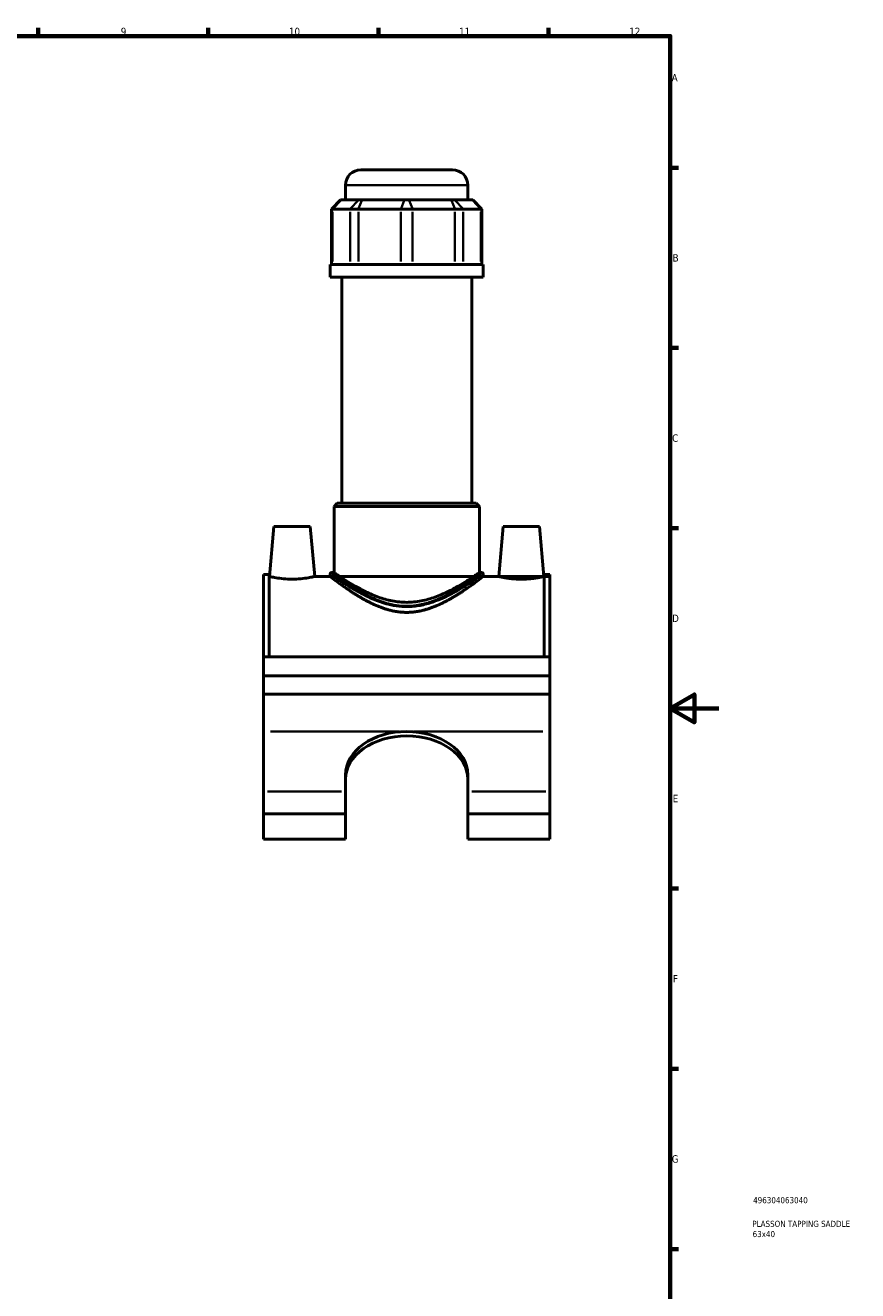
# Model space of a CAD drawing. Header units: millimetres. Extents: x 0 to 898, y -421 to 987.
# Tile 5 of 6: x 555 to 898, y 57 to 578. Entities that reach past the tile are written whole.
import ezdxf

# ---------------------------------------------------------------- set-up
doc = ezdxf.new("R2010")
doc.units = ezdxf.units.MM
for name, color, linetype, lineweight in [('Border (ANSI)', 7, 'Continuous', 70), ('Title (ISO)', 7, 'Continuous', 50), ('Visible (ANSI)', 7, 'Continuous', 50), ('Visible Narrow (ANSI)', 7, 'Continuous', 35)]:
    doc.layers.add(name, color=color, linetype=linetype, lineweight=lineweight)
doc.styles.add('Note Text (ANSI)', font='tahoma.ttf')
doc.styles.add('Note Text (ISO)', font='tahoma.ttf')

# ---------------------------------------------------------------- blocks, each defined once
blk = doc.blocks.new('Borders Default Border')
at = {"layer": 'Border (ANSI)'}
for p, q in [((560.6666564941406, 574.0000152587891), (560.6666564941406, 577.4480056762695)), ((630.7500076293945, 574.0000152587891), (630.7500076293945, 577.4480056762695)), ((700.8333587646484, 574.0000152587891), (700.8333587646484, 577.4480056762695)), ((770.9166717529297, 574.0000152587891), (770.9166717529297, 577.4480056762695)), ((820.9999847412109, 519.7499847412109), (824.4480133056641, 519.7499847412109)), ((820.9999847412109, 445.4999923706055), (824.4480133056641, 445.4999923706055)), ((820.9999847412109, 371.25), (824.4480133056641, 371.25)), ((820.9999847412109, 222.7499961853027), (824.4480133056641, 222.7499961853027)), ((820.9999847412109, 148.5000038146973), (824.4480133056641, 148.5000038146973)), ((820.9999847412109, 74.25000190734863), (824.4480133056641, 74.25000190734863))]:
    blk.add_line(p, q, dxfattribs=at)
at = {"layer": 'Border (ANSI)', "flags": 128}
for points in [[(20, 20), (20, 574.0000152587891), (820.9999847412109, 574.0000152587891), (820.9999847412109, 20), (20, 20)], [(840.9999847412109, 297.0000076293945), (820.9999847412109, 297.0000076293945), (830.9999847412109, 302.773494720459), (830.9999847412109, 291.2265014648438), (820.9999847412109, 297.0000076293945)]]:
    blk.add_lwpolyline(points, dxfattribs=at)
at = {"layer": 'Border (ANSI)', "color": 230, "true_color": 0xff0080, "char_height": 3.048000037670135, "attachment_point": 7, "style": 'Note Text (ANSI)'}
for s, insert in [('9', (594.7012666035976, 574.3407196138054)), ('10', (663.9604136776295, 574.3357795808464)), ('11', (734.0437470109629, 574.4)), ('12', (804.1270803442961, 574.4)), ('A', (821.6274943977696, 555.3509999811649)), ('B', (821.9937927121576, 481.1009999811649)), ('C', (821.7996391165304, 406.7966596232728)), ('D', (821.807306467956, 332.600999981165)), ('E', (822.0530731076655, 258.350999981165)), ('F', (822.1358186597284, 184.100999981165)), ('G', (821.6588481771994, 109.7917195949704))]:
    blk.add_mtext(s, dxfattribs=dict(at, insert=insert))
blk = doc.blocks.new('Title Blocks ISO')
at = {"layer": 'Title (ISO)', "color": 232, "true_color": 0xca0064, "style": 'Note Text (ISO)'}
for tag, p in [('PART_NUMBER_001', (34.15585882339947, 73.13494450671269)), ('DESCRIPTION_001', (33.83688029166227, 63.39776635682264)), ('DESCRIPTION_002', (33.94769291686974, 59.17905135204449))]:
    blk.add_attdef(tag, p, '', height=2.5, dxfattribs=at)

msp = doc.modelspace()

# ---------------------------------------------------------------- linework, layer by layer
at = {"layer": 'Visible (ANSI)'}
for p, q in [((693.5637467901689, 518.8983328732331), (731.363746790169, 518.8983328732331)), ((687.263746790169, 506.5083328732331), (687.263746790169, 512.5983328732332)), ((737.6637467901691, 506.5083328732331), (737.6637467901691, 512.5983328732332)), ((685.2628176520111, 506.5083328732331), (681.482817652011, 502.7283328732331)), ((685.2628176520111, 506.5083328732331), (685.4546412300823, 506.5083328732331)), ((692.683518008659, 506.5083328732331), (685.4546412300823, 506.5083328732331)), ((692.683518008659, 506.5083328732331), (694.047332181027, 506.5083328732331)), ((711.4993845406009, 506.5083328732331), (694.047332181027, 506.5083328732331)), ((711.4993845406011, 506.5083328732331), (713.4281090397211, 506.5083328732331)), ((730.8801613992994, 506.5083328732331), (713.4281090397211, 506.5083328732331)), ((730.8801613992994, 506.5083328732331), (732.2439755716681, 506.5083328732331)), ((739.472852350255, 506.5083328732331), (732.2439755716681, 506.5083328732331)), ((739.472852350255, 506.5083328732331), (739.6646759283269, 506.5083328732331)), ((739.664675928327, 506.5083328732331), (743.444675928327, 502.7283328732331)), ((681.9623765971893, 502.7283328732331), (681.482817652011, 502.7283328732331)), ((681.482817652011, 502.7283328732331), (681.482817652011, 479.9583328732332)), ((681.9623765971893, 502.7283328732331), (689.1912533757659, 502.7283328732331)), ((692.6007888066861, 502.7283328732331), (689.1912533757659, 502.7283328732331)), ((692.6007888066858, 502.7283328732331), (710.0528411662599, 502.7283328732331)), ((714.8746524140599, 502.7283328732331), (710.0528411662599, 502.7283328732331)), ((714.8746524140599, 502.7283328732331), (732.3267047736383, 502.7283328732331)), ((735.7362402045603, 502.7283328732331), (732.3267047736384, 502.7283328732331)), ((735.7362402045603, 502.7283328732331), (742.9651169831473, 502.7283328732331)), ((743.444675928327, 502.7283328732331), (742.9651169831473, 502.7283328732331)), ((743.444675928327, 502.7283328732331), (743.4446759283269, 479.9583328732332)), ((743.963746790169, 479.9583328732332), (680.9637467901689, 479.9583328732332)), ((680.963746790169, 474.6483328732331), (680.963746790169, 479.9583328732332)), ((743.963746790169, 474.6483328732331), (743.963746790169, 479.9583328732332)), ((743.963746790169, 474.6483328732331), (680.9637467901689, 474.6483328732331)), ((685.688746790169, 381.4983328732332), (685.688746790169, 474.6483328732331)), ((739.238746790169, 381.4983328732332), (739.238746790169, 474.6483328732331)), ((683.7987467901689, 381.4983328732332), (682.5387467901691, 380.2383328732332)), ((683.7987467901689, 381.4983328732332), (741.128746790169, 381.4983328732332)), ((741.128746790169, 381.4983328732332), (742.3887467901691, 380.2383328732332)), ((742.3887467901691, 380.2383328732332), (682.538746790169, 380.2383328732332)), ((682.538746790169, 352.9863328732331), (682.538746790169, 380.2383328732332)), ((742.3887467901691, 352.9863328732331), (742.3887467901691, 380.2383328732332)), ((657.763746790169, 371.8983328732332), (655.9658547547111, 351.3483328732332)), ((657.763746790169, 371.8983328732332), (672.763746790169, 371.8983328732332)), ((672.763746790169, 371.8983328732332), (674.5616388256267, 351.3483328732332)), ((752.163746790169, 371.8983328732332), (750.3658547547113, 351.3483328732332)), ((767.163746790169, 371.8983328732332), (752.163746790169, 371.8983328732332)), ((767.163746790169, 371.8983328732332), (768.9616388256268, 351.3483328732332)), ((653.4637467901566, 318.2733328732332), (653.4637467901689, 352.1673328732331)), ((655.8237467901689, 352.1673328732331), (653.4637467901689, 352.1673328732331)), ((655.8237467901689, 352.1673328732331), (655.8237467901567, 318.2733328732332)), ((655.8237467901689, 351.3483328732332), (655.9658547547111, 351.3483328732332)), ((674.5616388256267, 351.3483328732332), (680.9637467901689, 351.3483328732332)), ((680.9637467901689, 352.3563328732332), (680.9637467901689, 351.3483328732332)), ((682.538746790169, 352.9863328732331), (681.5937467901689, 352.9863328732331)), ((743.333746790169, 352.9863328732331), (742.3887467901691, 352.9863328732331)), ((743.963746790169, 352.3563328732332), (743.963746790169, 351.3483328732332)), ((743.963746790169, 351.3483328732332), (750.3658547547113, 351.3483328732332)), ((768.9616388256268, 351.3483328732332), (769.103746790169, 351.3483328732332)), ((769.103746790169, 352.1673328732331), (769.1037467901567, 318.2733328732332)), ((771.463746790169, 352.1673328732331), (769.103746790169, 352.1673328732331)), ((771.4637467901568, 318.2733328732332), (771.463746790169, 352.1673328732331)), ((653.4637467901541, 318.2733328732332), (771.4637467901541, 318.2733328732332)), ((653.4637467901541, 310.4483328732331), (653.4637467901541, 318.2733328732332)), ((771.4637467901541, 318.2733328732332), (771.4637467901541, 310.4483328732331)), ((653.4637467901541, 310.4483328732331), (771.4637467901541, 310.4483328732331)), ((653.4637467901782, 302.9217122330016), (653.4637467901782, 310.4483328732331)), ((771.4637467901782, 310.4483328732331), (771.4637467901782, 302.9217122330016)), ((771.4637467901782, 302.9217122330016), (653.4637467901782, 302.9217122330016)), ((653.4637467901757, 287.505677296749), (653.4637467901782, 302.9217122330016)), ((771.4637467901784, 302.9217122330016), (771.4637467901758, 287.505677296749)), ((653.4637467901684, 262.7745352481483), (653.4637467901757, 287.505677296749)), ((771.4637467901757, 287.505677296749), (771.4637467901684, 262.7745352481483)), ((687.2637467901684, 262.7745352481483), (687.2637467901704, 269.6865864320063)), ((737.6637467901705, 269.6865864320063), (737.6637467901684, 262.7745352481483)), ((653.463746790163, 253.561608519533), (653.4637467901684, 262.7745352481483)), ((687.2637467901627, 253.561608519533), (687.2637467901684, 262.7745352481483)), ((737.6637467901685, 262.7745352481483), (737.6637467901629, 253.561608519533)), ((771.4637467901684, 262.7745352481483), (771.4637467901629, 253.561608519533)), ((687.2637467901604, 253.5616085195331), (653.4637467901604, 253.5616085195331)), ((653.4637467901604, 243.1164103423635), (653.4637467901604, 253.5616085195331)), ((687.2637467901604, 243.1164103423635), (687.2637467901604, 253.5616085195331)), ((737.6637467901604, 253.5616085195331), (737.6637467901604, 243.1164103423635)), ((771.4637467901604, 253.5616085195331), (737.6637467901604, 253.5616085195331)), ((771.4637467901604, 253.5616085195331), (771.4637467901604, 243.1164103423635)), ((687.2637467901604, 243.1164103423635), (653.4637467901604, 243.1164103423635)), ((771.4637467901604, 243.1164103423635), (737.6637467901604, 243.1164103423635))]:
    msp.add_line(p, q, dxfattribs=at)
for centre, radius, start, end in [((693.5637467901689, 512.5983328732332), 6.300000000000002, 90, 180), ((731.363746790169, 512.5983328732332), 6.300000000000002, 0, 90), ((681.5937467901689, 352.3563328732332), 0.6300000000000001, 90, 180), ((743.333746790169, 352.3563328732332), 0.6300000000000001, 0, 90)]:
    msp.add_arc(centre, radius, start, end, dxfattribs=at)
for centre, major_axis, ratio, start_param, end_param in [((712.4637467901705, 269.6865864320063), (-25.2, -1.77635683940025e-14), 0.7071067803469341, 4.712388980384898, 6.283185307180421), ((712.4637467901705, 269.6865864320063), (25.2, -1.504181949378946e-15), 0.7071067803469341, 0, 1.570796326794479), ((712.463746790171, 267.8480999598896), (-25.2, -6.202699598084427e-16), 0.7071067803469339, 4.712388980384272, 6.283185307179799), ((712.463746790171, 267.8480999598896), (25.2, -8.881784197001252e-15), 0.707106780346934, 8.407745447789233e-13, 1.570796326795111)]:
    msp.add_ellipse(centre, major_axis=major_axis, ratio=ratio, start_param=start_param, end_param=end_param, dxfattribs=at)
for points, knots in [([(674.5616388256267, 351.3483328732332), (674.5616388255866, 351.3483328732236), (674.3294595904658, 351.2925449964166), (673.3875245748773, 351.090042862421), (672.6779491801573, 350.9460023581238), (671.0368814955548, 350.6726662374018), (669.9933978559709, 350.525250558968), (667.6968030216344, 350.3154391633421), (666.443256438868, 350.2564073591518), (664.0842371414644, 350.2564073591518), (662.830690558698, 350.3154391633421), (660.534095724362, 350.525250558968), (659.4906120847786, 350.6726662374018), (657.8495444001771, 350.9460023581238), (657.1399690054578, 351.090042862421), (656.1980339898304, 351.2925449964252), (655.9658547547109, 351.3483328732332), (655.9658547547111, 351.3483328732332)], [1.413624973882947, 1.413624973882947, 1.413624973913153, 1.413624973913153, 1.766584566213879, 1.766584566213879, 2.119544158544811, 2.119544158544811, 2.473397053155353, 2.473397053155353, 2.827249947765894, 2.827249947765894, 3.181102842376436, 3.181102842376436, 3.534955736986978, 3.534955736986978, 3.887915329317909, 3.887915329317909, 4.240874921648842, 4.240874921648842, 4.240874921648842, 4.240874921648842]), ([(743.963746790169, 351.3483328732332), (743.9637467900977, 351.3483328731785), (743.7551416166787, 351.1871700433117), (742.9100325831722, 350.5425001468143), (742.2739006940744, 350.0593400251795), (740.6327730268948, 348.8410729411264), (739.6263815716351, 348.105199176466), (737.3462193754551, 346.4973145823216), (736.0723769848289, 345.62597670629), (733.3694236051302, 343.873912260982), (731.8326568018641, 342.9235186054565), (728.4875493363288, 341.0495201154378), (726.6794765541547, 340.1264603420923), (722.8654337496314, 338.5029574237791), (720.8560011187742, 337.803474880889), (716.7199814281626, 336.8317855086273), (714.5922198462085, 336.5641980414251), (710.3352737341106, 336.5641980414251), (708.2075121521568, 336.8317855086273), (704.0714924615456, 337.8034748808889), (702.0620598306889, 338.5029574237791), (698.2480170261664, 340.1264603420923), (696.439944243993, 341.0495201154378), (693.094836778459, 342.9235186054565), (691.5580699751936, 343.873912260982), (688.8551165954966, 345.62597670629), (687.5812742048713, 346.4973145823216), (685.3011120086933, 348.105199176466), (684.2947205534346, 348.8410729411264), (682.6535928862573, 350.0593400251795), (682.0174609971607, 350.5425001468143), (681.1723519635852, 351.1871700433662), (680.9637467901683, 351.3483328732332), (680.9637467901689, 351.3483328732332)], [5.045945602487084, 5.045945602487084, 5.045945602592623, 5.045945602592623, 5.668890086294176, 5.668890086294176, 6.291834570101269, 6.291834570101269, 6.914779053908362, 6.914779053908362, 7.537723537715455, 7.537723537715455, 8.176265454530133, 8.176265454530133, 8.814807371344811, 8.814807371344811, 9.453349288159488, 9.453349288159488, 10.09189120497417, 10.09189120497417, 10.73043312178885, 10.73043312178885, 11.36897503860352, 11.36897503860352, 12.0075169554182, 12.0075169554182, 12.64605887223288, 12.64605887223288, 13.26900335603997, 13.26900335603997, 13.89194783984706, 13.89194783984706, 14.51489232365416, 14.51489232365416, 15.13783680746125, 15.13783680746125, 15.13783680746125, 15.13783680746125]), ([(742.3887467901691, 352.9863328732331), (742.3887467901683, 352.9863328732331), (742.1941515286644, 352.848865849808), (741.4002954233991, 352.2967174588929), (740.8013694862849, 351.8823456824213), (739.2491222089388, 350.8379027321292), (738.294513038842, 350.2072898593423), (736.1225452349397, 348.8335161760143), (734.9050730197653, 348.0910629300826), (732.3238176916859, 346.6132237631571), (730.859781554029, 345.8200287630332), (727.6667163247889, 344.2718140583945), (725.9377155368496, 343.5176489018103), (722.2946071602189, 342.2100844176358), (720.3766611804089, 341.6575894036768), (716.453333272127, 340.9015083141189), (714.4473201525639, 340.7006779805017), (710.4801734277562, 340.7006779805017), (708.4741603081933, 340.9015083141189), (704.550832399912, 341.6575894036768), (702.6328864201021, 342.2100844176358), (698.9897780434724, 343.5176489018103), (697.2607772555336, 344.2718140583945), (694.0677120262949, 345.8200287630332), (692.6036758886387, 346.6132237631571), (690.0224205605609, 348.0910629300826), (688.8049483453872, 348.8335161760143), (686.6329805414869, 350.2072898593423), (685.678371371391, 350.8379027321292), (684.1261240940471, 351.8823456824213), (683.527198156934, 352.2967174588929), (682.7333420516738, 352.848865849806), (682.5387467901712, 352.9863328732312), (682.538746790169, 352.9863328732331)], [4.725892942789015, 4.725892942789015, 4.725892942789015, 4.725892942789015, 5.312294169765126, 5.312294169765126, 5.898695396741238, 5.898695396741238, 6.48509662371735, 6.48509662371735, 7.071497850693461, 7.071497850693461, 7.666569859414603, 7.666569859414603, 8.261641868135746, 8.261641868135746, 8.856713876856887, 8.856713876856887, 9.45178588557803, 9.45178588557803, 10.04685789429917, 10.04685789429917, 10.64192990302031, 10.64192990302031, 11.23700191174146, 11.23700191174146, 11.8320739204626, 11.8320739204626, 12.41847514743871, 12.41847514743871, 13.00487637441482, 13.00487637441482, 13.59127760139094, 13.59127760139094, 14.17767882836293, 14.17767882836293, 14.17767882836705, 14.17767882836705]), ([(768.9616388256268, 351.3483328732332), (768.9616388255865, 351.3483328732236), (768.7294595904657, 351.2925449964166), (767.7875245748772, 351.090042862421), (767.0779491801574, 350.9460023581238), (765.4368814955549, 350.6726662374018), (764.393397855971, 350.525250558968), (762.0968030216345, 350.3154391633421), (760.843256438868, 350.2564073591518), (759.6637467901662, 350.2564073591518), (758.4842371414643, 350.2564073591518), (757.230690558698, 350.3154391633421), (754.9340957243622, 350.525250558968), (753.8906120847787, 350.6726662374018), (752.2495444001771, 350.9460023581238), (751.5399690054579, 351.090042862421), (750.5980339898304, 351.2925449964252), (750.3658547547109, 351.3483328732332), (750.3658547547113, 351.3483328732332)], [4.240874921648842, 4.240874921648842, 4.240874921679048, 4.240874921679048, 4.593834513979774, 4.593834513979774, 4.946794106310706, 4.946794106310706, 5.300647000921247, 5.300647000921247, 5.654499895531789, 5.654499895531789, 5.654499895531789, 6.008352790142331, 6.008352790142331, 6.362205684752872, 6.362205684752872, 6.715165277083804, 6.715165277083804, 7.068124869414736, 7.068124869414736, 7.068124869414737, 7.068124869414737])]:
    msp.add_open_spline(points, degree=3, knots=knots, dxfattribs=at)
at = {"layer": 'Visible Narrow (ANSI)'}
for p, q in [((737.3534929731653, 512.5983328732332), (687.5740006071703, 512.5983328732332)), ((685.2800279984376, 506.3193328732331), (682.1369898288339, 502.9173328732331)), ((689.3658666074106, 502.9173328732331), (692.5089047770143, 506.3193328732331)), ((693.9750050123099, 506.3193328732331), (692.673115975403, 502.9173328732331)), ((711.427057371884, 506.3193328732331), (710.1251683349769, 502.9173328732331)), ((713.5004362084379, 506.3193328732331), (714.802325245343, 502.9173328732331)), ((730.9524885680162, 506.3193328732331), (732.2543776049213, 502.9173328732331)), ((732.4185888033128, 506.3193328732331), (735.5616269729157, 502.9173328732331)), ((739.6474655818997, 506.3193328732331), (742.7905037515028, 502.9173328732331)), ((681.9623765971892, 481.0968328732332), (681.9623765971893, 501.5898328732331)), ((689.1912533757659, 501.5898328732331), (689.1912533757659, 481.0968328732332)), ((692.6007888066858, 481.0968328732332), (692.6007888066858, 501.5898328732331)), ((710.0528411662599, 501.5898328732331), (710.0528411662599, 481.0968328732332)), ((714.8746524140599, 481.0968328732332), (714.8746524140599, 501.5898328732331)), ((732.3267047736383, 501.5898328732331), (732.3267047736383, 481.0968328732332)), ((735.7362402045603, 481.0968328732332), (735.7362402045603, 501.5898328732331)), ((742.9651169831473, 501.5898328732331), (742.9651169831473, 481.0968328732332)), ((709.5137467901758, 287.505677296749), (656.4137467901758, 287.505677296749)), ((768.5137467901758, 287.505677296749), (715.4137467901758, 287.505677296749)), ((685.5737467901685, 262.7745352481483), (655.1537467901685, 262.7745352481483)), ((769.7737467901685, 262.7745352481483), (739.3537467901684, 262.7745352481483))]:
    msp.add_line(p, q, dxfattribs=at)
for points, knots in [([(681.3864473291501, 352.0524767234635), (681.4104572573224, 352.0352886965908), (681.4354940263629, 352.0173673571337), (682.133605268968, 351.5177105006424), (683.4757515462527, 350.5583449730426), (686.917055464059, 348.2530772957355), (688.8974788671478, 346.9726551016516), (693.374241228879, 344.3756039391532), (695.8569458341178, 343.056087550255), (700.5575718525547, 341.0682707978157), (702.6565639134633, 340.3231602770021), (707.7591040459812, 339.0559682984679), (710.8530942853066, 338.7008292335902), (715.7559539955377, 338.9408765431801), (717.5790569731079, 339.2052460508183), (721.0941361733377, 339.9997197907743), (722.7868188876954, 340.5268979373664), (728.007789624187, 342.4742577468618), (731.2175485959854, 344.1703195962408), (736.539026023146, 347.2785168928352), (738.7201478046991, 348.7155997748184), (741.7852321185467, 350.7995919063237), (742.8213239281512, 351.5377425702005), (743.4542562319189, 351.9903417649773), (743.4991154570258, 352.0224234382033), (743.5408587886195, 352.0522798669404)], [-24.55672494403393, -24.55672494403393, -24.55672494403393, -24.55672494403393, -24.51363456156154, -24.51363456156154, -23.40252239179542, -23.40252239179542, -22.42701544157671, -22.42701544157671, -21.4779315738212, -21.4779315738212, -20.79671315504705, -20.79671315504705, -19.90585496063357, -19.90585496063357, -19.36987409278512, -19.36987409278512, -18.83389322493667, -18.83389322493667, -17.63316186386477, -17.63316186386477, -16.52616850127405, -16.52616850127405, -15.61094311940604, -15.61094311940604, -15.53588478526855, -15.53588478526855, -15.53588478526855, -15.53588478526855]), ([(742.9193165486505, 352.6777145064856), (742.8784080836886, 352.6474097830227), (742.8344460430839, 352.6148464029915), (742.2141723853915, 352.1554514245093), (741.1988024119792, 351.406217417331), (738.1950197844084, 349.2909341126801), (736.0575204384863, 347.8322734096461), (730.842472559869, 344.6774064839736), (727.6969087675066, 342.9558782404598), (722.5803574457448, 340.9792787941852), (720.9215283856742, 340.4441850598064), (717.476750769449, 339.637782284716), (715.6901098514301, 339.3694432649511), (710.8853073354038, 339.1257916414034), (707.853196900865, 339.4862631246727), (702.8527075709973, 340.7724820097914), (700.7956953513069, 341.5287803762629), (696.1890818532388, 343.5464442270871), (693.7560313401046, 344.8857731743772), (689.3688042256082, 347.5218190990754), (687.4279892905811, 348.8214668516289), (684.0555114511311, 351.1613481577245), (682.740208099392, 352.135118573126), (682.0560590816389, 352.6422777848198), (682.0315230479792, 352.660468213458), (682.0079933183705, 352.6779143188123)], [15.53588478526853, 15.53588478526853, 15.53588478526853, 15.53588478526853, 15.61094311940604, 15.61094311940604, 16.52616850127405, 16.52616850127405, 17.63316186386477, 17.63316186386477, 18.83389322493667, 18.83389322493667, 19.36987409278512, 19.36987409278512, 19.90585496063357, 19.90585496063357, 20.79671315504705, 20.79671315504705, 21.4779315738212, 21.4779315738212, 22.42701544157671, 22.42701544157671, 23.40252239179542, 23.40252239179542, 24.51363456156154, 24.51363456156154, 24.55672494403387, 24.55672494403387, 24.55672494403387, 24.55672494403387])]:
    msp.add_open_spline(points, degree=3, knots=knots, dxfattribs=at)

# ---------------------------------------------------------------- block references
msp.add_blockref('Borders Default Border', (0, 0))
msp.add_blockref('Title Blocks ISO', (821, 20)).add_auto_attribs({'PART_NUMBER_001': '496304063040', 'DESCRIPTION_001': 'PLASSON TAPPING SADDLE', 'DESCRIPTION_002': '63x40'})

doc.saveas('drawing.dxf')
